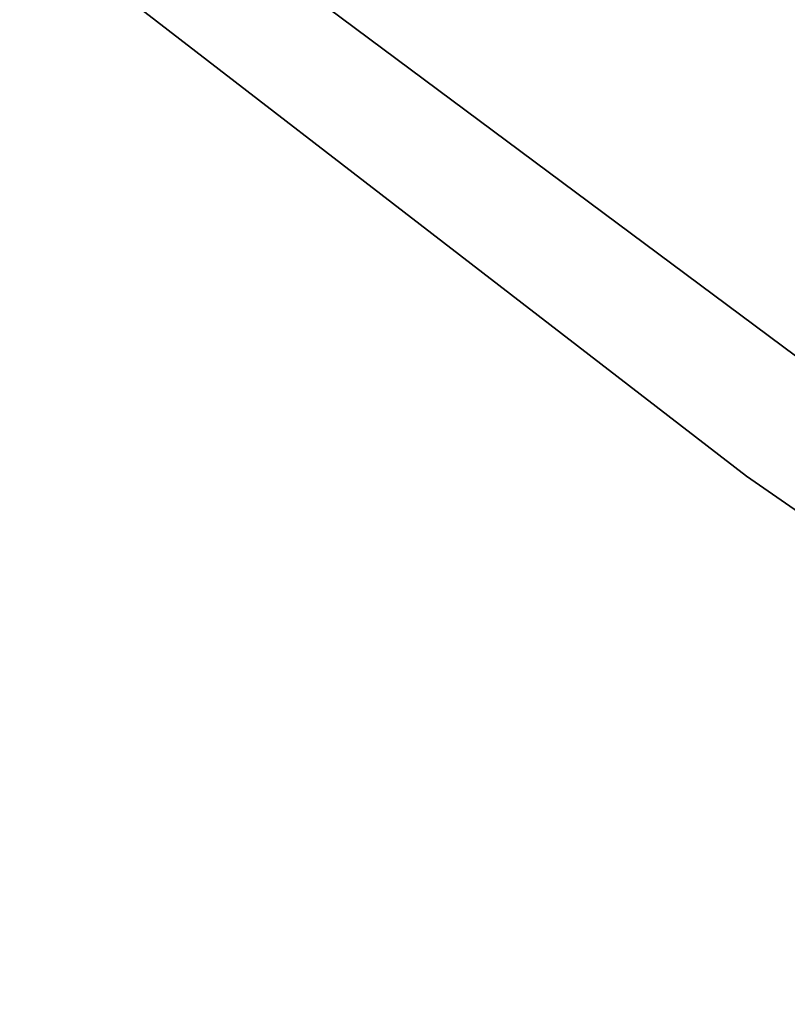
# Model space of a CAD drawing. Extents: x -775 to 775, y -775 to 775.
# Tile 40 of 256: x -445.15 to -439.72, y -606.14 to -599.18. Entities that reach past the tile are written whole.
import ezdxf

# ---------------------------------------------------------------- set-up
doc = ezdxf.new("R2010")
doc.units = 0
doc.layers.get('0').update_dxf_attribs({"color": 13, "linetype": 'CONTINUOUS'})

# ---------------------------------------------------------------- blocks, each defined once
blk = doc.blocks.new('OBJ_000001')
for p, q in [((-474.3949, -575.7174), (-414.9767, -619.9228)), ((-474.3949, -575.7174, 38.9998), (-414.9767, -619.9228, 38.9998)), ((-414.9767, -619.9228, 3), (-474.3949, -575.7174, 3))]:
    blk.add_line(p, q)
at = {"color": 7}
mesh = blk.add_polyface(dxfattribs=at)
corners = [(-472.4871, -573.4021, 18.222), (-468.5978, -576.5846), (-438.243, -599.9825)]
mesh.append_faces([[corners[k] for k in face] for face in [(0, 1, 2)]], dxfattribs={"color": 7})
blk = doc.blocks.new('OBJ_000002')
for p, q in [((-470.4898, -578.9127, 7), (-440.0125, -602.405, 7)), ((-470.4898, -578.9127, 30.1627), (-440.0125, -602.405, 30.1627)), ((-440.0125, -602.405, 7), (-408.3878, -624.2846, 7)), ((-440.0125, -602.405, 30.1627), (-408.3878, -624.2846, 30.1627)), ((-440.0125, -602.405, 7), (-440.0125, -602.405, 30.1627))]:
    blk.add_line(p, q)
at = {"color": 8}
mesh = blk.add_polyface(dxfattribs=at)
corners = [(-470.4898, -578.9127, 30.1627), (-440.0125, -602.405, 7), (-470.4898, -578.9127, 7), (-440.0125, -602.405, 30.1627)]
mesh.append_faces([[corners[k] for k in face] for face in [(0, 1, 2), (1, 0, 3)]], dxfattribs={"vtx0": -1, "color": 8})
mesh = blk.add_polyface(dxfattribs=at)
corners = [(-440.0125, -602.405, 30.1627), (-408.3878, -624.2846, 7), (-440.0125, -602.405, 7), (-408.3878, -624.2846, 30.1627)]
mesh.append_faces([[corners[k] for k in face] for face in [(0, 1, 2), (1, 0, 3)]], dxfattribs={"vtx0": -1, "color": 8})
blk = doc.blocks.new('SKPE74C')
for name in ['OBJ_000002', 'OBJ_000001']:
    blk.add_blockref(name, (0, 0))

msp = doc.modelspace()

# ---------------------------------------------------------------- block references
msp.add_blockref('SKPE74C', (0, 0))

doc.saveas('drawing.dxf')
